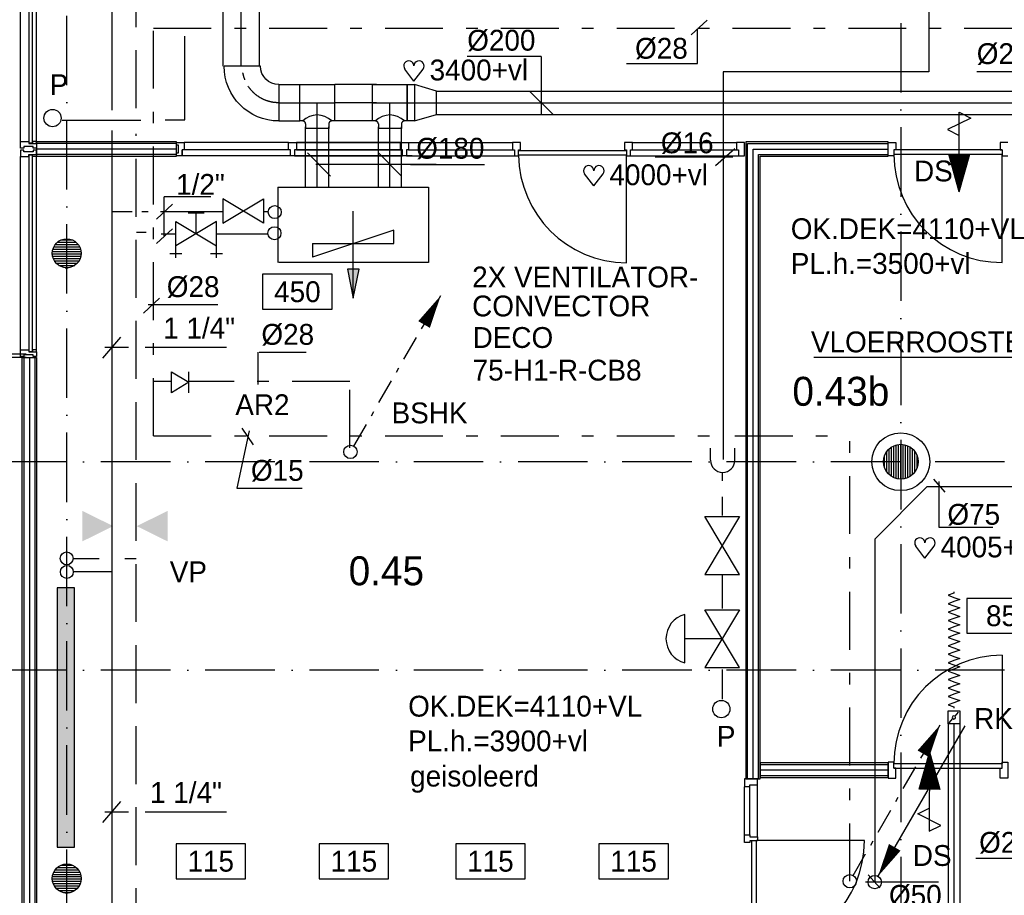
# Model space of a CAD drawing. Extents: x 25315 to 170951, y 867852 to 951952.
# Tile 90 of 119: x 99617 to 108117, y 918082 to 925645. Entities that reach past the tile are written whole.
import ezdxf
from ezdxf.enums import TextEntityAlignment as Align

# ---------------------------------------------------------------- set-up
doc = ezdxf.new("R2010")
doc.units = 0
doc.header["$LTSCALE"] = 100
for name, pattern in [('2322000', [45, 40, -5]), ('2322107', [2000, 1000, 1000]), ('2322108', [7, 5, -2]), ('2322109', [10, 5, -2, 1, -2]), ('2322121', [2000, 1000, 1000]), ('CENTER2', [11.25, 7.5, -1.25, 1.25, -1.25]), ('CENTER4', [5, 3.125, -0.625, 0.625, -0.625]), ('DASHDOT', [9, 6, -1.5, 0, -1.5]), ('LURETOUR', [6, 4, -2])]:
    doc.linetypes.add(name, pattern=pattern)
doc.layers.get('0').update_dxf_attribs({"linetype": 'CONTINUOUS'})
for name, color, linetype in [('AL$7----_STRAMIEN', 1, 'DASHDOT'), ('BOUW', 8, 'CONTINUOUS'), ('DOORSNEDE', 1, 'CONTINUOUS'), ('WL$1----', 4, 'CONTINUOUS'), ('WL524---', 4, 'CONTINUOUS'), ('WL531---', 4, 'CONTINUOUS'), ('WL532---', 4, 'CONTINUOUS'), ('WL561---', 4, 'CONTINUOUS'), ('WL561---_AANVOER', 4, 'CONTINUOUS'), ('WL561---_RETOUR', 4, 'CONTINUOUS'), ('WL570---', 3, 'CONTINUOUS'), ('WL570---_HARTLIJN', 7, 'CONTINUOUS'), ('WL570---_RETOUR', 3, 'CONTINUOUS'), ('WL570---_TOEVOER', 3, 'CONTINUOUS'), ('WM570---', 1, 'CONTINUOUS')]:
    doc.layers.add(name, color=color, linetype=linetype)
doc.styles.add('BURO-018', font='BUROFONT.shx', dxfattribs={"height": 180})
doc.styles.add('BURO-025', font='BUROFONT.shx', dxfattribs={"height": 250})

# ---------------------------------------------------------------- blocks, each defined once
blk = doc.blocks.new('BU11467H02')
at = {"linetype": 'CONTINUOUS'}
blk.add_lwpolyline([(33.5, 114), (-33.5, 114), (-33.5, 67), (-16.5, 67), (-16.5, 0), (16.5, 0), (16.5, 67), (33.5, 67)], close=True, dxfattribs=at)
blk = doc.blocks.new('A$C4BCC12D8')
at = {"layer": 'BOUW', "color": 1, "style": 'BURO-018'}
blk.add_text('geisoleerd', height=180, dxfattribs=at).set_placement((0, 60))
blk = doc.blocks.new('LU-ORND')
at = {"color": 0, "linetype": 'CONTINUOUS'}
for p, q in [((-3, 1.5), (-3, -1.5)), ((3, 1.5), (-3, 1.5)), ((3, -1.5), (3, 1.5)), ((-3, -1.5), (3, -1.5))]:
    blk.add_line(p, q, dxfattribs=at)
blk = doc.blocks.new('LDV3121')
at = {"color": 0, "linetype": 'CONTINUOUS'}
blk.add_line((0.25, 0.433), (6.75, 11.691), dxfattribs=at)
blk.add_lwpolyline([(0.25, 0.433, 0, 1, 0), (1.5, 2.598, 1, 1, 0)], format="xyseb", dxfattribs=at)
blk.add_circle((0, 0), 0.5, dxfattribs=at)
blk = doc.blocks.new('LDV1109')
at = {"color": 0, "linetype": 'CONTINUOUS'}
for p, q in [((5.875, 10.176), (6.75, 11.691)), ((5.312, 9.202), (5.5, 9.526)), ((4, 6.928), (4.937, 8.552)), ((3.437, 5.954), (3.625, 6.279)), ((2.125, 3.681), (3.062, 5.304)), ((1.562, 2.706), (1.75, 3.031)), ((0.25, 0.433), (1.187, 2.057))]:
    blk.add_line(p, q, dxfattribs=at)
blk.add_lwpolyline([(6.75, 11.691, 0, 1, 0), (5.5, 9.526, 1, 1, 0)], format="xyseb", dxfattribs=at)
blk.add_circle((0, 0), 0.5, dxfattribs=at)
blk = doc.blocks.new('3048301')
at = {"color": 0, "linetype": 'CONTINUOUS'}
for p, q in [((-2.5, 1.5), (2.5, -1.5)), ((-2.5, -1.5), (-2.5, 1.5)), ((2.5, 1.5), (-2.5, -1.5)), ((2.5, -1.5), (2.5, 1.5))]:
    blk.add_line(p, q, dxfattribs=at)
at = {"color": 0, "linetype": 'CONTINUOUS', "style": 'BURO-018', "flags": 1}
blk.add_attdef('CV_MATCODE', (0, 0), '', height=1.8, dxfattribs=at)
blk = doc.blocks.new('LDS')
at = {"color": 0, "linetype": 'CONTINUOUS'}
for p, q in [((0, 1), (1, 1)), ((0, -1), (1, -1))]:
    blk.add_line(p, q, dxfattribs=at)
blk.add_arc((0, 0), 1, 90, 270, dxfattribs=at)
blk = doc.blocks.new('2322401')
at = {"color": 0, "linetype": 'CONTINUOUS'}
for p, q in [((-0.5, 0.5, 1), (-0.5, 0.5)), ((-0.5, 0.5, 1), (-0.5, -0.5, 1)), ((0.5, 0.5, 1), (-0.5, 0.5, 1)), ((0.5, 0.5), (-0.5, 0.5)), ((-0.5, 0.5), (-0.5, -0.5)), ((0.5, 0.5, 1), (0.5, 0.5)), ((0.5, -0.5, 1), (0.5, 0.5, 1)), ((0.5, -0.5), (0.5, 0.5)), ((-0.5, -0.5, 1), (-0.5, -0.5)), ((-0.5, -0.5, 1), (0.5, -0.5, 1)), ((-0.5, -0.5), (0.5, -0.5)), ((0.5, -0.5, 1), (0.5, -0.5))]:
    blk.add_line(p, q, dxfattribs=at)
blk = doc.blocks.new('CVHATCH1')
at = {"color": 0, "linetype": 'CONTINUOUS'}
blk.add_solid([(-0.5, -0.5), (0.5, -0.5), (-0.5, 0.5), (0.5, 0.5)], dxfattribs=at)
blk = doc.blocks.new('HART')
at = {"color": 1}
for q in [(-39.7, 52.4), (39.7, 52.4)]:
    blk.add_line((0, 0), q, dxfattribs=at)
for centre, start, end in [((-22.1, 65.7), 0, 217.1867), ((22.1, 65.7), 322.8133, 180)]:
    blk.add_arc(centre, 22.1, start, end, dxfattribs=at)
blk = doc.blocks.new('3048311')
at = {"color": 0, "linetype": 'CONTINUOUS'}
for p, q in [((-2.5, 1.5), (0, 0)), ((-2.5, -1.5), (-2.5, 1.5)), ((0, -1.5), (0, 1.5)), ((0, 0), (-2.5, -1.5))]:
    blk.add_line(p, q, dxfattribs=at)
at = {"color": 0, "linetype": 'CONTINUOUS', "style": 'BURO-018', "flags": 1}
blk.add_attdef('CV_MATCODE', (0, 0), '', height=1.8, dxfattribs=at)
blk = doc.blocks.new('LU-1D-K-64')
at = {"color": 0, "linetype": 'CONTINUOUS'}
for p, q in [((-0.5, 50), (0.5, 50)), ((-0.5, -50), (0.5, -50))]:
    blk.add_line(p, q, dxfattribs=at)
at = {"layer": 'WL570---_HARTLIJN', "linetype": 'CENTER2'}
blk.add_line((-0.5, 0), (0.5, 0), dxfattribs=at)
blk = doc.blocks.new('LU-1D-F-643EB')
at = {"color": 0, "linetype": 'CONTINUOUS'}
for p, q in [((-501.7, 0), (-491.4, 0)), ((-491.4, 0), (-473.2, 50)), ((-473.2, 50), (-455, 0)), ((-455, 0), (-436.8, -50)), ((-436.8, -50), (-418.6, 0)), ((-418.6, 0), (-400.4, 50)), ((-400.4, 50), (-382.2, 0)), ((-382.2, 0), (-364, -50)), ((-364, -50), (-345.8, 0)), ((-345.8, 0), (-327.6, 50)), ((-327.6, 50), (-309.4, 0)), ((-309.4, 0), (-291.2, -50)), ((-291.2, -50), (-273, 0)), ((-273, 0), (-254.8, 50)), ((-254.8, 50), (-236.6, 0)), ((-236.6, 0), (-218.4, -50)), ((-218.4, -50), (-200.2, 0)), ((-200.2, 0), (-182, 50)), ((-182, 50), (-163.8, 0)), ((-163.8, 0), (-145.6, -50)), ((-145.6, -50), (-127.4, 0)), ((-127.4, 0), (-109.2, 50)), ((-109.2, 50), (-91, 0)), ((-91, 0), (-72.8, -50)), ((-72.8, -50), (-54.6, 0)), ((-54.6, 0), (-36.4, 50)), ((-36.4, 50), (-18.2, 0)), ((-18.2, 0), (0, -50)), ((0, -50), (18.2, 0)), ((18.2, 0), (36.4, 50)), ((36.4, 50), (54.6, 0)), ((54.6, 0), (72.8, -50)), ((72.8, -50), (91, 0)), ((91, 0), (109.2, 50)), ((109.2, 50), (127.4, 0)), ((127.4, 0), (145.6, -50)), ((145.6, -50), (163.8, 0)), ((163.8, 0), (182, 50)), ((182, 50), (200.2, 0)), ((200.2, 0), (218.4, -50)), ((218.4, -50), (236.6, 0)), ((236.6, 0), (254.8, 50)), ((254.8, 50), (273, 0)), ((273, 0), (291.2, -50)), ((291.2, -50), (309.4, 0)), ((309.4, 0), (327.6, 50)), ((327.6, 50), (345.8, 0)), ((345.8, 0), (364, -50)), ((364, -50), (382.2, 0)), ((382.2, 0), (400.4, 50)), ((400.4, 50), (418.6, 0)), ((418.6, 0), (436.8, -50)), ((436.8, -50), (455, 0)), ((455, 0), (473.2, 50)), ((473.2, 50), (491.4, 0)), ((491.4, 0), (501.7, 0))]:
    blk.add_line(p, q, dxfattribs=at)
blk = doc.blocks.new('LU-1D-KL-646F')
at = {"color": 0, "linetype": 'CONTINUOUS'}
for p, q in [((-55.9, 50), (-55.9, -50)), ((55.9, 50), (-55.9, 50)), ((45.4, 40.7), (10.4, 9.3)), ((55.9, -50), (55.9, 50)), ((-55.9, -50), (55.9, -50)), ((-10.4, -9.3), (-45.4, -40.7))]:
    blk.add_line(p, q, dxfattribs=at)
blk.add_circle((0, 0), 14, dxfattribs=at)
blk = doc.blocks.new('LU-1D-K-C8')
at = {"color": 0, "linetype": 'CONTINUOUS'}
for p, q in [((-0.5, 100), (0.5, 100)), ((-0.5, -100), (0.5, -100))]:
    blk.add_line(p, q, dxfattribs=at)
at = {"layer": 'WL570---_HARTLIJN', "linetype": 'CENTER2'}
blk.add_line((-0.5, 0), (0.5, 0), dxfattribs=at)
blk = doc.blocks.new('LU-1D-T--5A-13BC85-Q3')
at = {"color": 0, "linetype": 'CONTINUOUS'}
for p, q in [((-150.3, -157.5), (-150.3, 157.5)), ((-150.3, 157.5), (150.3, 157.5)), ((150.3, 157.5), (150.3, -157.5)), ((-125.2, -157.5), (-150.3, -157.5)), ((150.3, -157.5), (125.2, -157.5)), ((-100, -182.7), (-100, -221.6)), ((100, -221.6), (-100, -221.6)), ((100, -182.7), (100, -221.6))]:
    blk.add_line(p, q, dxfattribs=at)
at = {"color": 0, "linetype": 'CONTINUOUS', "flags": 128}
for points in [[(-100, -182.7, 0.02182), (-100.1, -179.9, 0.037214), (-100.4, -178.3, 0.006436), (-101.2, -175, 0.02182), (-101.5, -174.1, 0.02182), (-102.4, -172.1, 0.02182), (-103.4, -170.1, 0.02182), (-104.6, -168.2, 0.02182), (-105.9, -166.5, 0.02182), (-107.4, -164.9, 0.02182), (-109, -163.4, 0.02182), (-110.7, -162.1, 0.02182), (-112.6, -160.9, 0.02182), (-114.6, -159.9, 0.02182), (-116.6, -159, 0.02182), (-117.5, -158.7, 0.006436), (-120.8, -157.9, 0.037214), (-122.4, -157.6, 0.02182), (-125.2, -157.5)], [(125.2, -157.5, 0.02182), (122.4, -157.6, 0.037214), (120.8, -157.9, 0.006436), (117.5, -158.7, 0.02182), (116.6, -159, 0.02182), (114.6, -159.9, 0.02182), (112.6, -160.9, 0.02182), (110.7, -162.1, 0.02182), (109, -163.4, 0.02182), (107.4, -164.9, 0.02182), (105.9, -166.5, 0.02182), (104.6, -168.2, 0.02182), (103.4, -170.1, 0.02182), (102.4, -172.1, 0.02182), (101.5, -174.1, 0.02182), (101.2, -175, 0.006436), (100.4, -178.3, 0.037214), (100.1, -179.9, 0.02182), (100, -182.7)]]:
    blk.add_lwpolyline(points, format="xyb", dxfattribs=at)
at = {"color": 0, "linetype": 'CONTINUOUS'}
blk.add_arc((0, -282.7), 177.1, 45, 135, dxfattribs=at)
at = {"layer": 'WL570---_HARTLIJN', "linetype": 'CENTER4'}
for p, q in [((-150.3, 0), (150.3, 0)), ((0, -221.6), (0, 0))]:
    blk.add_line(p, q, dxfattribs=at)
blk = doc.blocks.new('LU-1D-VCH-13BC8BE3D')
at = {"color": 0, "linetype": 'CONTINUOUS'}
for p, q in [((0, -157.5), (0, 157.5)), ((0, 157.5), (61.5, 157.5)), ((61.5, 157.5), (61.5, -157.5)), ((251.5137, 100), (61.5, 157.5)), ((251.5137, -100), (251.5137, 100)), ((61.5, -157.5), (0, -157.5)), ((61.5, -157.5), (251.5137, -100))]:
    blk.add_line(p, q, dxfattribs=at)
at = {"layer": 'WL570---_HARTLIJN', "linetype": 'CENTER4'}
blk.add_line((0, 0), (251.5137, 0), dxfattribs=at)
blk = doc.blocks.new('LU-1D-K-13B')
at = {"color": 0, "linetype": 'CONTINUOUS'}
for p, q in [((-0.5, 157.5), (0.5, 157.5)), ((-0.5, -157.5), (0.5, -157.5))]:
    blk.add_line(p, q, dxfattribs=at)
at = {"layer": 'WL570---_HARTLIJN', "linetype": 'CENTER2'}
blk.add_line((-0.5, 0), (0.5, 0), dxfattribs=at)
blk = doc.blocks.new('LU-1D-B-1-13B5A13B')
at = {"color": 0, "linetype": 'CONTINUOUS'}
for p, q in [((-157.5, 315), (157.5, 315)), ((-315, 157.5), (-315, -157.5))]:
    blk.add_line(p, q, dxfattribs=at)
for radius in [157.5, 472.5]:
    blk.add_arc((-315, 315), radius, 270, 0, dxfattribs=at)
at = {"layer": 'WL570---_HARTLIJN', "linetype": 'CENTER4'}
blk.add_arc((-315, 315), 315, 270, 0, dxfattribs=at)
blk = doc.blocks.new('2322615')
at = {"color": 0, "linetype": 'CONTINUOUS'}
for p, q in [((-2.5, -7.5), (2.5, 7.5)), ((0, 7.5), (2.5, 7.5)), ((0, 7.5), (0, -7.5)), ((0, -7.5), (-2.5, -7.5))]:
    blk.add_line(p, q, dxfattribs=at)
at = {"color": 0, "linetype": 'CONTINUOUS', "style": 'BURO-018', "flags": 1}
blk.add_attdef('W_ID', (0, 0), '', height=1.8, dxfattribs=at)
blk = doc.blocks.new('LU-PIJL7')
at = {"color": 0, "linetype": 'CONTINUOUS'}
for p, q in [((0, 0), (-15, 0)), ((-5, -1), (-5, 1)), ((-5, 1), (0, 0)), ((0, 0), (-5, -1))]:
    blk.add_line(p, q, dxfattribs=at)
blk.add_solid([(-5, 1), (-5, -1), (0, 0)], dxfattribs=at)
blk = doc.blocks.new('3048301A')
at = {"color": 0, "linetype": 'CONTINUOUS'}
for p, q in [((-1, 2.5), (1, 2.5)), ((0, 0), (0, 2.5)), ((-2.5, 1.5), (2.5, -1.5)), ((-2.5, -3), (-2.5, 1.5)), ((2.5, 1.5), (-2.5, -1.5)), ((2.5, -3), (2.5, 1.5)), ((-3.25, -2.5), (-1.75, -2.5)), ((1.75, -2.5), (3.25, -2.5))]:
    blk.add_line(p, q, dxfattribs=at)
at = {"color": 0, "linetype": 'CONTINUOUS', "style": 'BURO-018', "flags": 1}
blk.add_attdef('CV_MATCODE', (0, 0), '', height=1.8, dxfattribs=at)
blk = doc.blocks.new('*U459', base_point=(103608.7, 619154.7))
at = {"color": 0, "linetype": 'CONTINUOUS'}
for p, q in [((103608.7, 619454.7), (102968.8, 619454.7)), ((103608.7, 619454.7), (103608.7, 618954.7)), ((103509, 619154.4), (103708.4, 618955))]:
    blk.add_line(p, q, dxfattribs=at)
at = {"layer": 'WM570---', "linetype": 'CONTINUOUS', "style": 'BURO-018'}
blk.add_text('%%c200', height=180, dxfattribs=at).set_placement((103558.7, 619504.7), align=Align.RIGHT)
blk = doc.blocks.new('LU-1-KB1')
at = {"color": 0, "linetype": 'BYBLOCK'}
blk.add_line((0, -0.5), (0, 0.5), dxfattribs=at)

msp = doc.modelspace()

# ---------------------------------------------------------------- hatches: boundary and pattern name
at = {"layer": 'BOUW'}
h = msp.add_hatch(dxfattribs=at)
h.set_pattern_fill('GEWPBET', color=256, scale=100, angle=90, style=0)
h.set_pattern_definition([(90, (107223.774, 921827.546), (-20, 1e-15), [])])
edge = h.paths.add_edge_path()
edge.add_arc((107223.8, 921827.5), 150, 0, 360)
at = {"layer": 'WL570---'}
h = msp.add_hatch(color=1, dxfattribs=at)
h.paths.add_polyline_path([(100157.4, 921403.1), (100422.3, 921272.2), (100157.4, 921272.2)])
h.paths.add_polyline_path([(100157.4, 921272.2), (100422.3, 921272.2), (100422.3, 921269.7), (100157.4, 921138.9)])
h = msp.add_hatch(color=1, dxfattribs=at)
h.paths.add_polyline_path([(100895.1, 921403.1), (100630.2, 921272.2), (100895.1, 921272.2)])
h.paths.add_polyline_path([(100895.1, 921272.2), (100630.2, 921272.2), (100630.2, 921269.7), (100895.1, 921138.9)])

# ---------------------------------------------------------------- linework, layer by layer
at = {"color": 1, "linetype": 'CONTINUOUS'}
for p, q in [((102301, 924295.1), (102101.6, 924494.5)), ((102913.1, 924295.1), (102713.7, 924494.5)), ((103213.4, 924394.8), (102173, 924394.8)), ((102990.4, 924394.8), (103630.4, 924394.8))]:
    msp.add_line(p, q, dxfattribs=at)
at = {"color": 2, "linetype": 'CONTINUOUS'}
for centre in [(101818.9, 923983.6), (101816.9, 923801.3)]:
    msp.add_circle(centre, 56.2, dxfattribs=at)
at = {"layer": 'AL$7----_STRAMIEN', "color": 1}
for p, q in [((100023.6, 912477.8), (100023.6, 949018.6)), ((107223.6, 949018.6), (107223.6, 908027.5)), ((107223.6, 949018.6), (107223.6, 908027.5)), ((144123.6, 921827.5), (54329.2, 921827.5)), ((144123.6, 920027.5), (54329.2, 920027.5))]:
    msp.add_line(p, q, dxfattribs=at)
at = {"layer": 'BOUW'}
for p, q in [((99624.6, 924592.7), (99624.6, 926262.7)), ((99698.6, 924577.7), (99698.6, 926277.7)), ((99724.6, 926277.7), (99724.6, 924577.7)), ((99763.6, 924592.7), (99763.6, 926262.7)), ((99624.6, 924592.7), (99631.6, 924592.7)), ((99624.6, 924555.6), (99624.6, 924592.7)), ((99624.6, 924536.7), (99624.6, 924555.6)), ((99631.6, 924592.7), (99635.6, 924592.7)), ((99635.6, 924592.7), (99643.6, 924592.7)), ((99643.6, 924592.7), (99696.6, 924592.7)), ((99653.6, 924550.7), (99653.6, 924536.7)), ((99733.6, 924550.7), (99653.6, 924550.7)), ((99696.6, 924592.7), (99696.6, 924575.7)), ((99696.6, 924575.7), (99763.6, 924575.7)), ((99724.6, 924577.7), (99698.6, 924577.7)), ((99726.6, 924592.7), (99726.6, 924575.7)), ((99763.6, 924592.7), (99726.6, 924592.7)), ((99726.6, 924575.7), (99758.6, 924575.7)), ((99733.6, 924536.7), (99733.6, 924550.7)), ((99758.6, 924580.7), (99763.6, 924580.7)), ((99758.6, 924575.7), (99758.6, 924580.7)), ((99763.6, 924580.7), (99763.6, 924592.7)), ((100971.1, 924590.4), (99763.6, 924590.4)), ((99763.6, 924590.4), (99763.6, 924465.4)), ((99763.6, 924575.7), (99763.6, 924536.7)), ((100971.1, 924575.4), (99763.6, 924575.4)), ((100971.1, 924465.4), (100971.1, 924590.4)), ((100971.1, 924584.7), (101038.1, 924584.7)), ((100971.1, 924562.7), (100971.1, 924584.7)), ((100987.1, 924562.7), (100971.1, 924562.7)), ((100987.1, 924495.7), (100987.1, 924562.7)), ((101038.1, 924584.7), (101038.1, 924521.7)), ((101938.6, 924584.7), (101038.1, 924584.7)), ((103872.6, 924584.7), (103872.6, 924521.7)), ((103939.6, 924584.7), (103872.6, 924584.7)), ((103939.6, 924521.7), (103939.6, 924584.7)), ((104839.6, 924584.7), (104839.6, 924521.7)), ((104906.6, 924584.7), (104839.6, 924584.7)), ((104906.6, 924521.7), (104906.6, 924584.7)), ((107113.6, 924584.7), (107180.6, 924584.7)), ((107113.6, 924470.7), (107113.6, 924584.7)), ((107180.6, 924584.7), (107180.6, 924521.7)), ((108080.6, 924584.7), (108080.6, 924521.7)), ((108147.6, 924584.7), (108080.6, 924584.7)), ((99630.6, 924536.7), (99624.6, 924536.7)), ((99624.6, 924518.7), (99624.6, 924499.8)), ((99630.6, 924518.7), (99624.6, 924518.7)), ((99624.6, 924499.8), (99624.6, 924462.7)), ((99644.1, 924536.7), (99630.6, 924536.7)), ((99644.6, 924518.7), (99630.6, 924518.7)), ((99644.1, 924536.7), (99644.1, 924536.7)), ((99653.6, 924536.7), (99644.1, 924536.7)), ((99644.6, 924518.7), (99644.6, 924518.7)), ((99653.6, 924518.7), (99644.6, 924518.7)), ((99653.6, 924504.7), (99653.6, 924518.7)), ((99733.6, 924504.7), (99653.6, 924504.7)), ((99696.6, 924479.7), (99763.6, 924479.7)), ((99696.6, 924462.7), (99696.6, 924479.7)), ((99698.6, 922777.7), (99698.6, 924477.7)), ((99698.6, 924477.7), (99724.6, 924477.7)), ((99724.6, 924477.7), (99724.6, 922777.7)), ((99726.6, 924462.7), (99726.6, 924479.7)), ((99726.6, 924479.7), (99758.6, 924479.7)), ((99743.6, 924536.7), (99733.6, 924536.7)), ((99733.6, 924518.7), (99733.6, 924504.7)), ((99743.6, 924518.7), (99733.6, 924518.7)), ((99743.6, 924536.7), (99743.6, 924536.7)), ((99757.6, 924536.7), (99743.6, 924536.7)), ((99743.6, 924518.7), (99743.6, 924518.7)), ((99757.6, 924518.7), (99743.6, 924518.7)), ((99763.6, 924536.7), (99757.6, 924536.7)), ((99763.6, 924518.7), (99757.6, 924518.7)), ((99758.6, 924479.7), (99758.6, 924474.7)), ((99758.6, 924474.7), (99763.6, 924474.7)), ((100971.1, 924527.9), (99763.6, 924527.9)), ((99763.6, 924479.7), (99763.6, 924518.7)), ((100971.1, 924480.4), (99763.6, 924480.4)), ((99763.6, 924474.7), (99763.6, 924462.7)), ((99763.6, 924465.4), (100971.1, 924465.4)), ((100971.1, 924495.7), (100987.1, 924495.7)), ((100971.1, 924470.7), (100971.1, 924495.7)), ((101021.1, 924470.7), (100971.1, 924470.7)), ((101021.1, 924521.7), (101021.1, 924470.7)), ((101038.1, 924521.7), (101021.1, 924521.7)), ((101021.1, 924470.7), (101021.1, 924521.7)), ((101955.6, 924470.7), (101021.1, 924470.7)), ((101938.6, 924521.7), (101038.1, 924521.7)), ((103004.8, 924470.7), (102070.8, 924470.7)), ((103872.6, 924521.7), (103889.6, 924521.7)), ((103889.6, 924521.7), (103889.6, 924470.7)), ((103889.6, 924470.7), (103922.6, 924470.7)), ((103922.6, 924521.7), (103939.6, 924521.7)), ((103922.6, 924470.7), (103922.6, 924521.7)), ((103924.6, 924515.7), (104854.6, 924515.7)), ((103924.6, 924474.7), (103924.6, 924515.7)), ((104854.6, 924474.7), (103924.6, 924474.7)), ((104839.6, 924521.7), (104856.6, 924521.7)), ((104854.6, 924515.7), (104854.6, 924474.7)), ((104854.6, 923544.7), (104854.6, 924474.7)), ((104856.6, 924521.7), (104856.6, 924470.7)), ((104856.6, 924470.7), (104889.6, 924470.7)), ((104889.6, 924521.7), (104906.6, 924521.7)), ((104889.6, 924470.7), (104889.6, 924521.7)), ((107163.6, 924470.7), (107113.6, 924470.7)), ((107163.6, 924521.7), (107163.6, 924470.7)), ((107180.6, 924521.7), (107163.6, 924521.7)), ((108097.6, 924521.7), (107163.6, 924521.7)), ((108097.6, 924481.7), (107163.6, 924481.7)), ((108080.6, 924521.7), (108097.6, 924521.7)), ((108097.6, 924521.7), (108097.6, 924470.7)), ((108097.6, 923547.7), (108097.6, 924481.7)), ((108097.6, 924470.7), (108147.6, 924470.7)), ((99624.6, 922792.7), (99624.6, 924462.7)), ((99624.6, 924462.7), (99631.6, 924462.7)), ((99631.6, 924462.7), (99635.6, 924462.7)), ((99635.6, 924462.7), (99643.6, 924462.7)), ((99643.6, 924462.7), (99696.6, 924462.7)), ((99763.6, 924462.7), (99726.6, 924462.7)), ((99763.6, 922792.7), (99763.6, 924462.7)), ((99924.1, 923703.3), (100123.1, 923703.3)), ((99943.2, 923723.3), (100104, 923723.3)), ((99976.3, 923743.3), (100070.9, 923743.3)), ((99898.7, 923623.3), (100148.5, 923623.3)), ((99899.6, 923643.3), (100147.6, 923643.3)), ((99903.8, 923663.3), (100143.4, 923663.3)), ((99911.7, 923683.3), (100135.5, 923683.3)), ((99901, 923603.3), (100146.2, 923603.3)), ((99906.7, 923583.3), (100140.5, 923583.3)), ((99916.4, 923563.3), (100130.8, 923563.3)), ((99931.3, 923543.3), (100115.9, 923543.3)), ((99954.7, 923523.3), (100092.5, 923523.3)), ((100010.3, 923503.3), (100036.9, 923503.3)), ((99624.6, 922792.7), (99631.6, 922792.7)), ((99624.6, 922755.6), (99624.6, 922792.7)), ((99631.6, 922792.7), (99635.6, 922792.7)), ((99635.6, 922792.7), (99643.6, 922792.7)), ((99643.6, 922792.7), (99696.6, 922792.7)), ((99696.6, 922792.7), (99696.6, 922775.7)), ((99696.6, 922775.7), (99763.6, 922775.7)), ((99724.6, 922777.7), (99698.6, 922777.7)), ((99726.6, 922792.7), (99726.6, 922775.7)), ((99763.6, 922792.7), (99726.6, 922792.7)), ((99726.6, 922775.7), (99758.6, 922775.7)), ((99758.6, 922780.7), (99763.6, 922780.7)), ((99758.6, 922775.7), (99758.6, 922780.7)), ((99763.6, 922780.7), (99763.6, 922792.7)), ((99763.6, 922775.7), (99763.6, 922736.7)), ((99673.6, 922727.7), (99453.6, 922727.7)), ((99673.6, 922757.7), (99483.6, 922757.7)), ((99624.6, 922736.7), (99624.6, 922755.6)), ((99630.6, 922736.7), (99624.6, 922736.7)), ((99644.1, 922736.7), (99630.6, 922736.7)), ((99644.1, 922736.7), (99644.1, 922736.7)), ((99653.6, 922736.7), (99644.1, 922736.7)), ((99653.6, 922750.7), (99653.6, 922736.7)), ((99733.6, 922750.7), (99653.6, 922750.7)), ((99733.6, 922736.7), (99733.6, 922750.7)), ((99743.6, 922736.7), (99733.6, 922736.7)), ((99743.6, 922736.7), (99743.6, 922736.7)), ((99757.6, 922736.7), (99743.6, 922736.7)), ((99763.6, 922736.7), (99757.6, 922736.7)), ((105987.6, 918587.2), (105987.6, 919037.5)), ((105873.6, 918604.2), (105873.6, 919020.5)), ((105920.6, 918604.2), (105920.6, 919020.5)), ((99903.8, 918263.3), (100143.4, 918263.3)), ((99911.7, 918283.3), (100135.5, 918283.3)), ((99924.1, 918303.3), (100123.1, 918303.3)), ((99943.2, 918323.3), (100104, 918323.3)), ((99976.3, 918343.3), (100070.9, 918343.3)), ((99898.7, 918223.3), (100148.5, 918223.3)), ((99899.6, 918243.3), (100147.6, 918243.3)), ((99901, 918203.3), (100146.2, 918203.3)), ((99906.7, 918183.3), (100140.5, 918183.3)), ((99916.4, 918163.3), (100130.8, 918163.3)), ((99931.3, 918143.3), (100115.9, 918143.3)), ((99954.7, 918123.3), (100092.5, 918123.3)), ((100010.3, 918103.3), (100036.9, 918103.3))]:
    msp.add_line(p, q, dxfattribs=at)
for points in [[(101955.6, 924470.7), (101955.6, 924521.7), (101938.6, 924521.7), (101938.6, 924584.7), (102005.6, 924584.7), (102005.6, 924521.7), (101988.6, 924521.7), (101988.6, 924470.7), (101955.6, 924470.7)], [(102905.6, 924584.7), (102005.6, 924584.7)], [(102005.6, 924584.7), (102905.6, 924584.7)], [(102905.6, 924584.7), (102005.6, 924584.7)], [(102005.6, 924584.7), (102905.6, 924584.7)], [(102922.6, 924470.7), (102922.6, 924521.7), (102905.6, 924521.7), (102905.6, 924584.7), (102972.6, 924584.7), (102972.6, 924521.7), (102955.6, 924521.7), (102955.6, 924470.7), (102922.6, 924470.7)], [(102972.6, 924584.7), (103872.6, 924584.7)], [(104906.6, 924584.7), (105806.6, 924584.7)], [(105873.6, 924470.7), (105873.6, 924584.7), (105806.6, 924584.7), (105806.6, 924521.7), (105823.6, 924521.7), (105823.6, 924470.7), (105873.6, 924470.7)], [(105901.1, 919087.9), (105901.1, 924575.2), (107113.6, 924575.2)], [(102922.6, 924470.7), (101988.6, 924470.7)], [(101988.6, 924470.7), (102922.6, 924470.7)], [(102905.6, 924521.7), (102005.6, 924521.7)], [(102005.6, 924521.7), (102905.6, 924521.7)], [(102955.6, 924470.7), (103889.6, 924470.7)], [(102972.6, 924521.7), (103872.6, 924521.7)], [(104889.6, 924470.7), (105823.6, 924470.7)], [(104906.6, 924521.7), (105806.6, 924521.7)], [(105948.6, 919087.9), (105948.6, 924527.7), (107113.6, 924527.7)], [(105996.1, 919087.9), (105996.1, 924480.2), (107113.6, 924480.2)], [(99653.1, 922727.7), (99653.1, 915969.7)], [(99700.6, 922727.7), (99700.6, 915969.7)], [(99700.6, 922727.7), (99700.6, 916044.7), (99700.6, 915969.7)], [(99748.1, 922727.7), (99748.1, 915969.7)], [(108097.6, 920155.2), (108097.6, 919221.2)], [(107113.6, 919210.2), (106011.1, 919210.2)], [(107113.6, 919232.2), (107113.6, 919093.2), (107180.6, 919093.2), (107180.6, 919181.2), (107163.6, 919181.2), (107163.6, 919232.2), (107113.6, 919232.2)], [(107163.6, 919221.2), (108097.6, 919221.2)], [(108147.6, 919232.2), (108147.6, 919093.2), (108080.6, 919093.2), (108080.6, 919181.2), (108097.6, 919181.2), (108097.6, 919232.2), (108147.6, 919232.2)], [(107113.6, 919162.7), (106011.1, 919162.7)], [(107113.6, 919115.2), (106011.1, 919115.2)], [(107163.6, 919181.2), (108097.6, 919181.2)], [(105987.6, 919037.7), (105987.6, 919087.9), (105936.6, 919087.9), (105936.6, 919087.7), (105873.6, 919087.7), (105873.6, 919020.7), (105920.6, 919020.7), (105920.6, 919037.7), (105987.6, 919037.7), (105987.6, 919087.9)], [(105936.6, 917620.4), (105936.6, 918554.4)], [(106910.6, 918554.4), (105976.6, 918554.4)], [(105976.6, 917620.4), (105976.6, 918554.4)]]:
    msp.add_lwpolyline(points, dxfattribs=at)
for points in [[(106011.1, 919087.9), (106011.1, 924465.2), (107113.6, 924465.2), (107113.6, 924590.2), (105886.1, 924590.2), (105886.1, 919087.9)], [(99763.1, 922727.7), (99763.1, 915969.7), (99638.1, 915969.7), (99638.1, 922727.7)], [(107113.6, 919225.2), (106011.1, 919225.2), (106011.1, 919100.2), (107113.6, 919100.2)]]:
    msp.add_lwpolyline(points, close=True, dxfattribs=at)
for centre, radius in [((100023.6, 923627.5), 125), ((107223.8, 921827.5), 250), ((107223.8, 921827.5), 150), ((100023.6, 918227.5), 125)]:
    msp.add_circle(centre, radius, dxfattribs=at)
for centre, radius, start, end in [((104863.4, 924483.5), 938.9, 180.53799, 269.46201), ((108097.6, 924481.7), 934, 180, 270), ((108097.6, 919221.2), 934, 90, 180), ((105976.6, 918554.4), 934, 270, 0)]:
    msp.add_arc(centre, radius, start, end, dxfattribs=at)
at = {"layer": 'DOORSNEDE', "color": 1}
for p, q in [((107728.3, 924159.5), (107727.8, 924845.9)), ((107728.3, 924159.5), (107637.8, 924484.6)), ((107728.3, 924159.5), (107818.4, 924484.7)), ((107470.3, 919321.2), (107379.8, 918996.2)), ((107470.3, 919321.2), (107469.8, 918634.9)), ((107470.3, 919321.2), (107560.4, 918996))]:
    msp.add_line(p, q, dxfattribs=at)
for points in [[(107818.4, 924484.7), (107728.1, 924484.6), (107728.3, 924159.5)], [(107560.4, 918996), (107470.1, 918996.1), (107470.3, 919321.2)]]:
    msp.add_solid(points, dxfattribs=at)
at = {"layer": 'WL$1----', "linetype": '2322000'}
for p, q in [((107465.6, 929065.6), (107465.6, 925194.6)), ((101043.1, 924779.5), (101043.1, 925503.4)), ((105691.2, 925194.6), (105691.2, 921847.6)), ((107465.6, 925194.6), (105691.2, 925194.6)), ((99984, 924778.4), (100662.7, 924778.4)), ((100872.3, 924779.5), (101043.1, 924779.5)), ((105681.9, 921733.4), (105681.9, 921662.2)), ((105681.9, 921523), (105681.9, 921361.6)), ((105681.9, 920852.2), (105681.9, 920559.6)), ((105681.9, 920031.5), (105681.9, 919775.7))]:
    msp.add_line(p, q, dxfattribs=at)
at = {"layer": 'WL$1----', "color": 1}
for p, q in [((105622.8, 924387), (105790.4, 924532.7)), ((105104.1, 924459.9), (105774.6, 924459.9))]:
    msp.add_line(p, q, dxfattribs=at)
at = {"layer": 'WL$1----'}
for p, q in [((101846.3, 924199.4), (103145.6, 924199.4)), ((101846.3, 924199.4), (101846.3, 923549.4)), ((103145.6, 924199.4), (103145.6, 923549.4)), ((103145.6, 923549.4), (101853.6, 923549.4))]:
    msp.add_line(p, q, dxfattribs=at)
at = {"layer": 'WL$1----', "color": 2}
for p, q in [((105360.1, 920088.8), (105360.1, 920508.9)), ((105681.9, 920298.6), (105360.2, 920298.6))]:
    msp.add_line(p, q, dxfattribs=at)
msp.add_arc((105413.2, 920298.8), 216.6, 104.18076, 255.81924, dxfattribs=at)
at = {"layer": 'WL524---', "linetype": '2322121'}
for p, q in [((107448.7, 921609.4), (106998.4, 921159.1)), ((109617.6, 921609.4), (107448.7, 921609.4))]:
    msp.add_line(p, q, dxfattribs=at)
at = {"layer": 'WL531---', "linetype": '2322109'}
for p, q in [((100771.4, 922050.2), (100771.4, 945785.7)), ((100771.4, 922050.2), (100771.4, 922519.8)), ((100926.4, 922519.8), (100771.4, 922519.8)), ((102468.4, 922519.8), (101075.5, 922519.8)), ((102468.4, 921947.9), (102468.4, 922519.8)), ((106783.3, 918203.8), (106783.3, 922050.2))]:
    msp.add_line(p, q, dxfattribs=at)
at = {"layer": 'WL531---', "color": 4, "linetype": '2322109'}
for p, q in [((100771.4, 925571.2), (118695.8, 925571.2)), ((100771.4, 922050.2), (105591.2, 922050.2)), ((105791.2, 922050.2), (106783.3, 922050.2))]:
    msp.add_line(p, q, dxfattribs=at)
at = {"layer": 'WL531---', "color": 1}
for p, q in [((101675.9, 922495.5), (101675.9, 922772.8)), ((101597.1, 922093.9), (101490.8, 921597.9)), ((101536.3, 922118.3), (101633.7, 921972.3))]:
    msp.add_line(p, q, dxfattribs=at)
at = {"layer": 'WL561---', "color": 1}
for p, q in [((105415.2, 925513.7), (105553.2, 925642.4)), ((105470, 925267.2), (105470, 925565.5)), ((104856.6, 925267.2), (105470, 925267.2)), ((107881.5, 925197.7), (108383, 925197.7)), ((100797.4, 923921.9), (100935.3, 924050.6)), ((100863.4, 923777.8), (100863.4, 924114)), ((100797.4, 923711), (100935.3, 923839.7)), ((100685, 923111.5), (100823, 923240.2)), ((100725.8, 923185.1), (101328.5, 923185.1)), ((100335.1, 922721), (100491.3, 922903.2)), ((101685.6, 922772.8), (102089.4, 922772.8)), ((101490.8, 921597.9), (102054.8, 921597.9)), ((100335.1, 918709.7), (100491.3, 918891.9)), ((108423.3, 918399.7), (107871.5, 918399.7))]:
    msp.add_line(p, q, dxfattribs=at)
for centre in [(100022.7, 920992.1), (100024.5, 920875.7)]:
    msp.add_circle(centre, 55.7, dxfattribs=at)
at = {"layer": 'WL561---_AANVOER', "linetype": '2322107'}
for p, q in [((100414.4, 924863.2), (100414.4, 928595.8)), ((100414.4, 913993.1), (100414.4, 924686.8)), ((100410.3, 923989.1), (100588.2, 923989.1)), ((100671.5, 923989.1), (100727, 923989.1)), ((100832.5, 923989.1), (101374.4, 923989.1)), ((101725, 923989.1), (101763.5, 923989.1)), ((100708.3, 923807), (100626.9, 923807))]:
    msp.add_line(p, q, dxfattribs=at)
at = {"layer": 'WL561---_AANVOER', "color": 4, "linetype": '2322107'}
msp.add_line((100078.5, 920878.2), (100414.4, 920878.2), dxfattribs=at)
at = {"layer": 'WL561---_RETOUR', "linetype": '2322108'}
for p, q in [((100623.2, 924881.7), (100623.2, 928409.6)), ((100623.2, 914143.1), (100623.2, 924659)), ((100961, 923793.7), (100837.9, 923793.7)), ((101759.5, 923793.7), (101317.7, 923793.7)), ((100078.5, 920991.4), (100303.5, 920991.4)), ((100523.9, 920991.4), (100623.2, 920991.4))]:
    msp.add_line(p, q, dxfattribs=at)
at = {"layer": 'WL570---', "color": 1}
for p, q in [((107727.8, 924845.9), (107827.9, 924795.9)), ((107827.9, 924795.9), (107627.9, 924695.8)), ((107627.9, 924695.8), (107728, 924645.9)), ((101266.8, 924114), (100863.4, 924114)), ((100351.4, 922815.7), (100557.7, 922815.7)), ((100701.3, 922815.7), (101402.7, 922815.7)), ((100351.4, 918804.4), (100557.7, 918804.4)), ((100701.3, 918804.4), (101402.7, 918804.4)), ((107370, 918784.9), (107470, 918834.9)), ((107569.9, 918684.8), (107370, 918784.9)), ((107469.8, 918634.9), (107569.9, 918684.8))]:
    msp.add_line(p, q, dxfattribs=at)
at = {"layer": 'WL570---', "color": 4}
msp.add_line((106998.4, 921159.1), (106998.4, 918196.6), dxfattribs=at)
at = {"layer": 'WL570---', "color": 1}
for points in [[(107728.3, 924159.5, 0, 181, 0), (107728.1, 924484.6, 181, 181, 0)], [(107470.3, 919321.2, 0, 181, 0), (107470.1, 918996.1, 181, 181, 0)]]:
    msp.add_lwpolyline(points, format="xyseb", dxfattribs=at)
at = {"layer": 'WL570---'}
for centre in [(99900.6, 924795.2), (105674.5, 919690.9)]:
    msp.add_circle(centre, 74.7, dxfattribs=at)
at = {"layer": 'WL570---_HARTLIJN', "color": 1, "linetype": 'CONTINUOUS'}
for p, q in [((107505.7, 921675.4), (107604.9, 921563.8)), ((108017.3, 921259.5), (107553.8, 921259.5)), ((107548.3, 918194.9), (106919.2, 918195.2)), ((106943.4, 918258.8), (107042.6, 918147.3))]:
    msp.add_line(p, q, dxfattribs=at)
at = {"layer": 'WM570---'}
for p, q in [((108561.8, 922726.9), (106473.5, 922726.9)), ((107553.8, 921259.5), (107553.8, 921656.6))]:
    msp.add_line(p, q, dxfattribs=at)

# ---------------------------------------------------------------- block references
at = {"layer": 'BOUW', "xscale": -1, "rotation": 90}
msp.add_blockref('BU11467H02', (105987.6, 918570.7), dxfattribs=at)
at = {"layer": 'WL$1----', "extrusion": (0, 0, -1), "xscale": 46.8, "yscale": 46.8, "zscale": -46.8, "rotation": 270}
msp.add_blockref('2322615', (-102495.8, 923711), dxfattribs=at)
at = {"layer": 'WL$1----', "color": 2}
for name, p, xscale, yscale, zscale, rotation in [('LDS', (105686.3, 921840.1), 105, 105, 105, 89.99999999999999), ('3048301', (105681.9, 921103.3), 100, 100, 100, 270), ('3048301', (105681.9, 920298.6), 100, 100, 100, 270)]:
    msp.add_blockref(name, p, dxfattribs=dict(at, xscale=xscale, yscale=yscale, zscale=zscale, rotation=rotation))
at = {"layer": 'WL524---', "color": 2, "xscale": 115.5, "yscale": 115.5, "zscale": 115.5}
msp.add_blockref('LDV3121', (106998.4, 918196.6), dxfattribs=at)
at = {"layer": 'WL531---', "color": 2, "xscale": 115.5, "yscale": 115.5, "zscale": 115.5}
for p in [(102472.7, 921912.3), (106783.3, 918203.8)]:
    msp.add_blockref('LDV1109', p, dxfattribs=at)
at = {"layer": 'WL561---', "color": 2, "extrusion": (0, 0, -1), "xscale": 70, "yscale": 70, "zscale": -70}
msp.add_blockref('3048301A', (-101140.7, 923798.4), dxfattribs=at)
at = {"layer": 'WL561---', "color": 2, "xscale": 60, "yscale": 60, "zscale": 60}
msp.add_blockref('3048311', (101078.7, 922513.2), dxfattribs=at)
at = {"layer": 'WL561---', "xscale": 2240, "yscale": 150, "rotation": 270}
for name, zscale in [('2322401', 400), ('CVHATCH1', 2240)]:
    msp.add_blockref(name, (100015.2, 919619.3, 120), dxfattribs=dict(at, zscale=zscale))
at = {"layer": 'WL561---_AANVOER', "color": 2, "extrusion": (0, 0, -1), "xscale": 70, "yscale": 70, "zscale": -70, "rotation": 180}
msp.add_blockref('3048301', (-101545.7, 923992.5), dxfattribs=at)
at = {"layer": 'WL570---', "color": 1, "xscale": 2, "yscale": 2, "zscale": 2}
for p in [(103021, 925114), (104573.5, 924209.3), (107432.3, 920994.5)]:
    msp.add_blockref('HART', p, dxfattribs=at)
at = {"layer": 'WL570---'}
msp.add_blockref('A$C4BCC12D8', (102988.1, 918961.5), dxfattribs=at)
at = {"layer": 'WL570---_RETOUR', "linetype": 'LURETOUR'}
for name, p, xscale, rotation in [('LU-1D-K-13B', (101527.3, 927952), 5418.250332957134, 270), ('LU-1D-K-C8', (102185.7, 924458.9), 519.3252715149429, 90), ('LU-1D-K-C8', (102813.4, 924458.9), 519.3252715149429, 90), ('LU-1D-K-64', (107682.4, 917592.2), 3940.276416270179, 270)]:
    msp.add_blockref(name, p, dxfattribs=dict(at, xscale=xscale, rotation=rotation))
at = {"layer": 'WL570---_RETOUR', "linetype": 'CONTINUOUS', "xscale": -1, "rotation": 90}
msp.add_blockref('LU-1D-KL-646F', (107682.4, 919618.5), dxfattribs=at)
at = {"layer": 'WL570---_TOEVOER', "linetype": 'CONTINUOUS'}
for name, p, xscale in [('LU-1D-B-1-13B5A13B', (101539.2, 924927.8), -1), ('LU-1D-K-13B', (101945, 924927.8), 180.3670437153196), ('LU-1D-K-C8', (107401.7, 924927.8), 8373.066413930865)]:
    msp.add_blockref(name, p, dxfattribs=dict(at, xscale=xscale))
at = {"layer": 'WL570---_TOEVOER', "linetype": 'CONTINUOUS', "xscale": 314.9999999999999, "yscale": 314.9999999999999, "zscale": 314.9999999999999}
msp.add_blockref('LU-1-KB1', (102035.2, 924927.8), dxfattribs=at)
at = {"layer": 'WL570---_TOEVOER', "linetype": 'CONTINUOUS'}
for name, p in [('LU-1D-T--5A-13BC85-Q3', (102185.7, 924927.8)), ('LU-1D-T--5A-13BC85-Q3', (102813.4, 924927.8)), ('LU-1D-VCH-13BC8BE3D', (102963.7, 924927.8))]:
    msp.add_blockref(name, p, dxfattribs=at)
for name, p, xscale, rotation in [('LU-1D-K-13B', (102517.7, 924927.8), 357.0549616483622, 180), ('LU-1D-F-643EB', (107682.4, 920200.4), -1, 90)]:
    msp.add_blockref(name, p, dxfattribs=dict(at, xscale=xscale, rotation=rotation))
at = {"layer": 'WL570---_TOEVOER', "extrusion": (0, 0, -1), "xscale": 50, "yscale": 50, "zscale": -50, "rotation": 270}
msp.add_blockref('LU-PIJL7', (-102496.5, 923240.4), dxfattribs=at)
at = {"layer": 'WM570---'}
msp.add_blockref('*U459', (104119.5, 925027.8), dxfattribs=at)
ref = msp.add_blockref('LU-ORND', (102014.6, 923296), dxfattribs=dict(at, xscale=100, yscale=100, zscale=100))
ref.add_attrib('LU_TEXT1', '450', dxfattribs={"layer": '0', "color": 1, "linetype": 'CONTINUOUS', "height": 180, "style": 'BURO-018'}).set_placement((102014.6, 923296), align=Align.MIDDLE)
ref = msp.add_blockref('LU-ORND', (108093.3, 920497.2), dxfattribs=dict(at, xscale=100, yscale=100, zscale=100))
ref.add_attrib('LU_TEXT1', '85', dxfattribs={"layer": '0', "color": 1, "linetype": 'CONTINUOUS', "height": 180, "style": 'BURO-018'}).set_placement((108093.3, 920497.2), align=Align.MIDDLE)
ref = msp.add_blockref('LU-ORND', (101266.7, 918375.5), dxfattribs=dict(at, xscale=100, yscale=100, zscale=100))
ref.add_attrib('LU_TEXT1', '115', dxfattribs={"layer": '0', "color": 1, "linetype": 'CONTINUOUS', "height": 180, "style": 'BURO-018'}).set_placement((101266.7, 918375.5), align=Align.MIDDLE)
ref = msp.add_blockref('LU-ORND', (102502.3, 918375.5), dxfattribs=dict(at, xscale=100, yscale=100, zscale=100))
ref.add_attrib('LU_TEXT1', '115', dxfattribs={"layer": '0', "color": 1, "linetype": 'CONTINUOUS', "height": 180, "style": 'BURO-018'}).set_placement((102502.3, 918375.5), align=Align.MIDDLE)
ref = msp.add_blockref('LU-ORND', (103681.3, 918375.5), dxfattribs=dict(at, xscale=100, yscale=100, zscale=100))
ref.add_attrib('LU_TEXT1', '115', dxfattribs={"layer": '0', "color": 1, "linetype": 'CONTINUOUS', "height": 180, "style": 'BURO-018'}).set_placement((103681.3, 918375.5), align=Align.MIDDLE)
ref = msp.add_blockref('LU-ORND', (104916.9, 918375.5), dxfattribs=dict(at, xscale=100, yscale=100, zscale=100))
ref.add_attrib('LU_TEXT1', '115', dxfattribs={"layer": '0', "color": 1, "linetype": 'CONTINUOUS', "height": 180, "style": 'BURO-018'}).set_placement((104916.9, 918375.5), align=Align.MIDDLE)

# ---------------------------------------------------------------- texts
at = {"layer": 'BOUW', "color": 1, "style": 'BURO-018'}
for s, p in [('OK.DEK=4110+VL', (106274, 923749.7)), ('PL.h.=3500+vl ', (106274, 923449.7)), ('OK.DEK=4110+VL', (102970.9, 919625.9)), ('PL.h.=3900+vl', (102970.9, 919325.9))]:
    msp.add_text(s, height=180, dxfattribs=at).set_placement(p)
at = {"layer": 'BOUW', "style": 'BURO-025'}
for s, p in [('0.43b', (106287.9, 922310.5)), ('0.45', (102457.1, 920760.1))]:
    msp.add_text(s, height=250, dxfattribs=at).set_placement(p)
at = {"layer": 'WL$1----', "color": 1, "style": 'BURO-018'}
for s, p in [('P', (99875.6, 924994)), ('%%c16', (105152.3, 924491.7)), ('P', (105635.9, 919365.5))]:
    msp.add_text(s, height=180, dxfattribs=at).set_placement(p)
at = {"layer": 'WL532---', "color": 1, "style": 'BURO-018'}
for s, p in [('DS', (107338.1, 924248.5)), ('BSHK', (102827.9, 922158.9)), ('DS', (107327.6, 918336))]:
    msp.add_text(s, height=180, dxfattribs=at).set_placement(p)
at = {"layer": 'WL561---', "color": 1, "style": 'BURO-018'}
for s, p in [('%%c28', (104929.7, 925308.3)), ('%%c28', (107879.5, 925262)), ('1/2"', (100967.9, 924132.6)), ('%%c28', (100887.3, 923249.4)), ('1 1/4"', (100855.8, 922891.6)), ('%%c28', (101704, 922837.2)), ('%%c15', (101613.7, 921662.3)), ('1 1/4"', (100742.5, 918880.3))]:
    msp.add_text(s, height=180, dxfattribs=at).set_placement(p)
at = {"layer": 'WL570---', "color": 1, "style": 'BURO-018'}
for s, p in [('3400+vl', (103156.1, 925120.7)), ('4000+vl', (104708.6, 924216)), ('2X VENTILATOR-', (103523.3, 923332.9)), ('CONVECTOR', (103523.3, 923082.4)), ('DECO', (103527.6, 922810.2)), ('75-H1-R-CB8', (103527.6, 922528.4)), ('4005+vl', (107567.4, 921001.3)), ('VP', (100912.9, 920786.6))]:
    msp.add_text(s, height=180, dxfattribs=at).set_placement(p)
at = {"layer": 'WL570---_HARTLIJN', "color": 1, "linetype": 'CENTER4', "style": 'BURO-018'}
for s, p in [('%%c75', (107626.2, 921282.8)), ('%%c28', (107899.9, 918449.5)), ('%%c50', (107121.9, 917992))]:
    msp.add_text(s, height=180, dxfattribs=at).set_placement(p)
at = {"layer": 'WM570---', "linetype": 'CONTINUOUS', "style": 'BURO-018'}
msp.add_text('%%c180', height=180, dxfattribs=at).set_placement((103040.4, 924444.8))
at = {"layer": 'WM570---', "color": 1, "style": 'BURO-018'}
for s, p in [('VLOERROOSTER', (106448.2, 922772.2)), ('AR2', (101478.7, 922229.6)), ('RK', (107856.7, 919519.1))]:
    msp.add_text(s, height=180, dxfattribs=at).set_placement(p)

doc.saveas('drawing.dxf')
